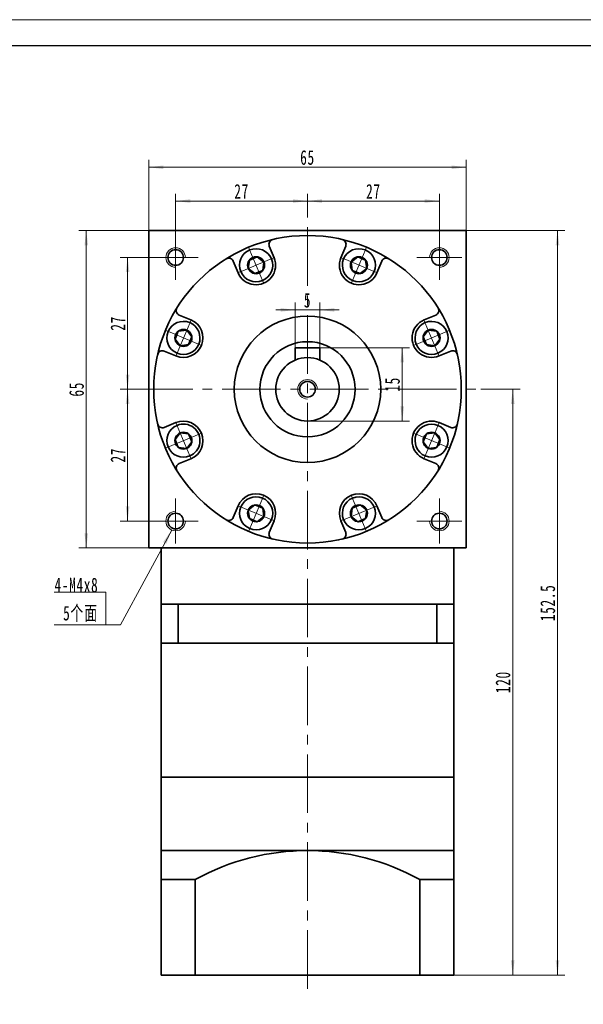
# Model space of a CAD drawing. Header units: millimetres. Extents: x -10 to 447, y 0 to 322.
# Tile 3 of 3: x 216 to 332, y 118 to 320. Entities that reach past the tile are written whole.
import ezdxf

# ---------------------------------------------------------------- set-up
doc = ezdxf.new("R2010")
doc.units = ezdxf.units.MM
doc.set_wipeout_variables(frame=1)
doc.linetypes.add('点画线', pattern=[18, 12, -2, 2, -2])
doc.layers.get('0').update_dxf_attribs({"lineweight": 35})
for name, color, linetype, lineweight in [('EB0_1', 7, 'Continuous', 35), ('中心线层', 1, '点画线', 18), ('图框_外框线', 7, 'Continuous', 18), ('尺寸线层', 3, 'Continuous', 18), ('粗实线层', 7, 'Continuous', 35)]:
    doc.layers.add(name, color=color, linetype=linetype, lineweight=lineweight)
doc.styles.add('标准', font='txt', dxfattribs={"width": 0.667})
doc.dimstyles.new('a4-1-1', dxfattribs={"dimtxt": 3, "dimasz": 3, "dimexe": 1.5, "dimexo": 0, "dimgap": 0.5, "dimtad": 1, "dimdec": 3, "dimdsep": 46, "dimtxsty": '标准', "dimblk": '_CAXARROW', "dimcen": 0, "dimdle": 4, "dimazin": 2, "dimtfac": 0.707107, "dimtdec": 3, "dimtix": 1, "dimtmove": 2, "dimatfit": 3, "dimfxl": 1, "dimfrac": 2, "dimtolj": 1, "dimtzin": 0, "dimarcsym": 1})

# ---------------------------------------------------------------- blocks, each defined once
blk = doc.blocks.new('*X19')
at = {"layer": '尺寸线层', "linetype": 'Continuous', "transparency": 16777216}
for points in [[(248.36, 282.49), (251.36, 282.86), (251.36, 282.11)], [(275.36, 282.49), (272.36, 282.86), (272.36, 282.11)]]:
    blk.add_hatch(color=0, dxfattribs=at).paths.add_polyline_path(points, flags=0)
at = {"layer": '尺寸线层', "color": 0, "linetype": 'Continuous', "transparency": 16777216}
for p, q in [((248.36, 275.52), (248.36, 283.99)), ((248.36, 282.49), (275.36, 282.49)), ((275.36, 279.19), (275.36, 283.99))]:
    blk.add_line(p, q, dxfattribs=at)
at = {"layer": '尺寸线层', "color": 0, "transparency": 16777216, "insert": (261.86, 284.47), "char_height": 3, "width": 6, "attachment_point": 5, "line_spacing_factor": 1.15057, "style": '标准'}
blk.add_mtext('\\T1.1;27', dxfattribs=at)
blk = doc.blocks.new('_CAXARROW')
blk.add_hatch(color=0).paths.add_polyline_path([(0, 0), (-1, 0.125), (-1, -0.125)], flags=0)
blk = doc.blocks.new('*X20')
at = {"layer": '尺寸线层', "linetype": 'Continuous', "transparency": 16777216}
for points in [[(275.36, 282.49), (278.36, 282.86), (278.36, 282.11)], [(302.36, 282.49), (299.36, 282.86), (299.36, 282.11)]]:
    blk.add_hatch(color=0, dxfattribs=at).paths.add_polyline_path(points, flags=0)
at = {"layer": '尺寸线层', "color": 0, "linetype": 'Continuous', "transparency": 16777216}
for p, q in [((275.36, 279.19), (275.36, 283.99)), ((275.36, 282.49), (302.36, 282.49)), ((302.36, 275.52), (302.36, 283.99))]:
    blk.add_line(p, q, dxfattribs=at)
at = {"layer": '尺寸线层', "color": 0, "transparency": 16777216, "insert": (288.86, 284.47), "char_height": 3, "width": 6, "attachment_point": 5, "line_spacing_factor": 1.15057, "style": '标准'}
blk.add_mtext('\\T1.1;27', dxfattribs=at)
blk = doc.blocks.new('*X21')
at = {"layer": '尺寸线层', "linetype": 'Continuous', "transparency": 16777216}
for points in [[(238.52, 270.92), (238.89, 267.92), (238.14, 267.92)], [(238.52, 243.92), (238.89, 246.92), (238.14, 246.92)]]:
    blk.add_hatch(color=0, dxfattribs=at).paths.add_polyline_path(points, flags=0)
at = {"layer": '尺寸线层', "color": 0, "linetype": 'Continuous', "transparency": 16777216}
for p, q in [((243.76, 270.92), (237.02, 270.92)), ((238.52, 270.92), (238.52, 243.92)), ((239.86, 243.92), (237.02, 243.92))]:
    blk.add_line(p, q, dxfattribs=at)
at = {"layer": '尺寸线层', "color": 0, "transparency": 16777216, "insert": (236.53, 257.42), "char_height": 3, "width": 6, "attachment_point": 5, "rotation": 90, "line_spacing_factor": 1.15057, "style": '标准'}
blk.add_mtext('\\T1.1;27', dxfattribs=at)
blk = doc.blocks.new('*X22')
at = {"layer": '尺寸线层', "linetype": 'Continuous', "transparency": 16777216}
for points in [[(238.52, 243.92), (238.89, 240.92), (238.14, 240.92)], [(238.52, 216.92), (238.89, 219.92), (238.14, 219.92)]]:
    blk.add_hatch(color=0, dxfattribs=at).paths.add_polyline_path(points, flags=0)
at = {"layer": '尺寸线层', "color": 0, "linetype": 'Continuous', "transparency": 16777216}
for p, q in [((239.86, 243.92), (237.02, 243.92)), ((238.52, 243.92), (238.52, 216.92)), ((243.76, 216.92), (237.02, 216.92))]:
    blk.add_line(p, q, dxfattribs=at)
at = {"layer": '尺寸线层', "color": 0, "transparency": 16777216, "insert": (236.53, 230.42), "char_height": 3, "width": 6, "attachment_point": 5, "rotation": 90, "line_spacing_factor": 1.15057, "style": '标准'}
blk.add_mtext('\\T1.1;27', dxfattribs=at)
blk = doc.blocks.new('*X23')
at = {"layer": '尺寸线层', "linetype": 'Continuous', "transparency": 16777216}
for points in [[(230.05, 276.42), (229.68, 273.42), (230.43, 273.42)], [(230.05, 211.42), (229.68, 214.42), (230.43, 214.42)]]:
    blk.add_hatch(color=0, dxfattribs=at).paths.add_polyline_path(points, flags=0)
at = {"layer": '尺寸线层', "color": 0, "linetype": 'Continuous', "transparency": 16777216}
for p, q in [((242.86, 276.42), (228.55, 276.42)), ((230.05, 211.42), (230.05, 276.42)), ((242.86, 211.42), (228.55, 211.42))]:
    blk.add_line(p, q, dxfattribs=at)
at = {"layer": '尺寸线层', "color": 0, "transparency": 16777216, "insert": (228.07, 243.92), "char_height": 3, "width": 6, "attachment_point": 5, "rotation": 90, "line_spacing_factor": 1.15057, "style": '标准'}
blk.add_mtext('\\T1.1;65', dxfattribs=at)
blk = doc.blocks.new('*X24')
at = {"layer": '尺寸线层', "linetype": 'Continuous', "transparency": 16777216}
for points in [[(242.86, 289.4), (245.86, 289.78), (245.86, 289.03)], [(307.86, 289.4), (304.86, 289.78), (304.86, 289.03)]]:
    blk.add_hatch(color=0, dxfattribs=at).paths.add_polyline_path(points, flags=0)
at = {"layer": '尺寸线层', "color": 0, "linetype": 'Continuous', "transparency": 16777216}
for p, q in [((242.86, 276.42), (242.86, 290.9)), ((307.86, 276.42), (307.86, 290.9)), ((242.86, 289.4), (307.86, 289.4))]:
    blk.add_line(p, q, dxfattribs=at)
at = {"layer": '尺寸线层', "color": 0, "transparency": 16777216, "insert": (275.36, 291.39), "char_height": 3, "width": 6, "attachment_point": 5, "line_spacing_factor": 1.15057, "style": '标准'}
blk.add_mtext('\\T1.1;65', dxfattribs=at)
blk = doc.blocks.new('*X25')
at = {"layer": '尺寸线层', "linetype": 'Continuous', "transparency": 16777216}
for points in [[(317.39, 243.92), (317.77, 240.92), (317.02, 240.92)], [(317.39, 123.92), (317.77, 126.92), (317.02, 126.92)]]:
    blk.add_hatch(color=0, dxfattribs=at).paths.add_polyline_path(points, flags=0)
at = {"layer": '尺寸线层', "color": 0, "linetype": 'Continuous', "transparency": 16777216}
for p, q in [((310.86, 243.92), (318.89, 243.92)), ((317.39, 243.92), (317.39, 123.92)), ((305.36, 123.92), (318.89, 123.92))]:
    blk.add_line(p, q, dxfattribs=at)
at = {"layer": '尺寸线层', "color": 0, "transparency": 16777216, "insert": (315.4, 183.92), "char_height": 3, "width": 7.9737, "attachment_point": 5, "rotation": 90, "line_spacing_factor": 1.15057, "style": '标准'}
blk.add_mtext('\\T1.1;120', dxfattribs=at)
blk = doc.blocks.new('*X26')
at = {"layer": '尺寸线层', "linetype": 'Continuous', "transparency": 16777216}
for points in [[(326.56, 276.42), (326.93, 273.42), (326.18, 273.42)], [(326.56, 123.92), (326.93, 126.92), (326.18, 126.92)]]:
    blk.add_hatch(color=0, dxfattribs=at).paths.add_polyline_path(points, flags=0)
at = {"layer": '尺寸线层', "color": 0, "linetype": 'Continuous', "transparency": 16777216}
for p, q in [((307.86, 276.42), (328.06, 276.42)), ((326.56, 276.42), (326.56, 123.92)), ((305.36, 123.92), (328.06, 123.92))]:
    blk.add_line(p, q, dxfattribs=at)
at = {"layer": '尺寸线层', "color": 0, "transparency": 16777216, "insert": (324.57, 200.17), "char_height": 3, "width": 13.8707, "attachment_point": 5, "rotation": 90, "line_spacing_factor": 1.15057, "style": '标准'}
blk.add_mtext('\\T1.1;152.5', dxfattribs=at)
blk = doc.blocks.new('*X27')
at = {"layer": '尺寸线层', "linetype": 'Continuous'}
blk.add_hatch(color=0, dxfattribs=at).paths.add_polyline_path([(13.51, 19.45), (12.42, 16.63), (11.76, 16.99)], flags=0)
at = {"layer": '尺寸线层', "color": 0, "linetype": 'Continuous'}
blk.add_line((13.51, 19.45), (3, 0), dxfattribs=at)
at = {"layer": '尺寸线层', "color": 0}
for p, q in [((0, 6.73), (-10.53, 6.73)), ((0, 0), (0, 6.73)), ((0, 0), (-10.53, 0)), ((3, 0), (0, 0))]:
    blk.add_line(p, q, dxfattribs=at)
at = {"layer": '尺寸线层', "color": 0, "insert": (-1.5, 0.6), "char_height": 3, "width": 17.068, "attachment_point": 9, "line_spacing_factor": 1.15057, "style": '标准'}
blk.add_mtext('\\T1.1;4-M4x8\\P5个面', dxfattribs=at)
blk = doc.blocks.new('*X28')
at = {"layer": '尺寸线层', "linetype": 'Continuous', "transparency": 16777216}
for points in [[(294.76, 252.42), (295.14, 249.42), (294.39, 249.42)], [(294.76, 237.42), (295.14, 240.42), (294.39, 240.42)]]:
    blk.add_hatch(color=0, dxfattribs=at).paths.add_polyline_path(points, flags=0)
at = {"layer": '尺寸线层', "color": 0, "linetype": 'Continuous', "transparency": 16777216}
for p, q in [((277.86, 252.42), (296.26, 252.42)), ((294.76, 252.42), (294.76, 237.42)), ((275.36, 237.42), (296.26, 237.42))]:
    blk.add_line(p, q, dxfattribs=at)
at = {"layer": '尺寸线层', "color": 0, "transparency": 16777216, "insert": (292.77, 244.92), "char_height": 3, "width": 6, "attachment_point": 5, "rotation": 90, "line_spacing_factor": 1.15057, "style": '标准'}
blk.add_mtext('\\T1.1;15', dxfattribs=at)
blk = doc.blocks.new('*X29')
at = {"layer": '尺寸线层', "linetype": 'Continuous', "transparency": 16777216}
for points in [[(272.86, 260.18), (269.86, 259.81), (269.86, 260.56)], [(277.86, 260.18), (280.86, 259.81), (280.86, 260.56)]]:
    blk.add_hatch(color=0, dxfattribs=at).paths.add_polyline_path(points, flags=0)
at = {"layer": '尺寸线层', "color": 0, "linetype": 'Continuous', "transparency": 16777216}
for p, q in [((272.86, 252.42), (272.86, 261.68)), ((277.86, 252.42), (277.86, 261.68)), ((281.86, 260.18), (268.86, 260.18))]:
    blk.add_line(p, q, dxfattribs=at)
at = {"layer": '尺寸线层', "color": 0, "transparency": 16777216, "insert": (275.36, 262.15), "char_height": 3, "width": 6, "attachment_point": 5, "line_spacing_factor": 1.15057, "style": '标准'}
blk.add_mtext('\\T1.1;5', dxfattribs=at)
blk = doc.blocks.new('*X30')
at = {"layer": '中心线层', "linetype": '点画线', "lineweight": 18}
for p, q in [((0, -3.89), (0, 3.89)), ((-3.89, 0), (3.89, 0))]:
    blk.add_line(p, q, dxfattribs=at)
at = {"layer": '粗实线层'}
for p, q in [((-1.73, 0), (-0.87, 1.5)), ((-1.73, 0), (-0.87, -1.5)), ((-0.87, 1.5), (0.87, 1.5)), ((1.73, 0), (0.87, 1.5)), ((1.73, 0), (0.87, 1.5)), ((1.73, 0), (0.87, -1.5)), ((-0.87, -1.5), (0.87, -1.5))]:
    blk.add_line(p, q, dxfattribs=at)
blk.add_circle((0, 0), 1.73, dxfattribs=at)
for start, end in [(0, 180), (180, 360)]:
    blk.add_arc((0, 0), 3.39, start, end, dxfattribs=at)

msp = doc.modelspace()

# ---------------------------------------------------------------- linework, layer by layer
at = {"layer": 'EB0_1'}
for p, q in [((245.359, 199.9217), (245.359, 164.4217)), ((305.359, 199.9217), (245.359, 199.9217)), ((305.359, 199.9217), (305.359, 164.4217)), ((305.359, 191.9217), (245.359, 191.9217)), ((245.359, 164.4217), (305.359, 164.4217))]:
    msp.add_line(p, q, dxfattribs=at)
at = {"layer": 'EB0_1', "linetype": 'Continuous', "lineweight": 35}
for p, q in [((245.359, 164.4217), (245.359, 141.4217)), ((245.359, 164.4217), (305.359, 164.4217)), ((305.359, 123.9217), (305.359, 164.4217)), ((245.359, 141.4217), (245.359, 123.9217)), ((305.359, 123.9217), (245.359, 123.9217))]:
    msp.add_line(p, q, dxfattribs=at)
at = {"layer": '中心线层'}
for p, q in [((275.359, 121.1147), (275.359, 279.194)), ((248.359, 266.3217), (248.359, 275.5217)), ((302.359, 275.5217), (302.359, 266.3217)), ((243.759, 270.9217), (252.959, 270.9217)), ((297.759, 270.9217), (306.959, 270.9217)), ((239.859, 243.9217), (310.859, 243.9217)), ((248.359, 212.3217), (248.359, 221.5217)), ((302.359, 221.5217), (302.359, 212.3217)), ((252.959, 216.9217), (243.759, 216.9217)), ((306.959, 216.9217), (297.759, 216.9217))]:
    msp.add_line(p, q, dxfattribs=at)
at = {"layer": '粗实线层'}
for p, q in [((242.859, 276.4217), (307.859, 276.4217)), ((242.859, 211.4217), (242.859, 276.4217)), ((307.859, 211.4217), (307.859, 276.4217)), ((268.5307, 270.8592), (267.5406, 273.2496)), ((282.1873, 270.8592), (283.1774, 273.2496)), ((261.1397, 267.7977), (260.1495, 270.1881)), ((289.5783, 267.7977), (290.5684, 270.1881)), ((251.483, 258.1411), (249.0926, 259.1312)), ((299.2349, 258.1411), (301.6254, 259.1312)), ((277.859, 252.4217), (272.859, 252.4217)), ((272.859, 252.4217), (272.859, 249.9217)), ((277.859, 252.4217), (277.859, 249.9217)), ((248.4216, 250.75), (246.0311, 251.7402)), ((302.2964, 250.75), (304.6868, 251.7402)), ((248.4216, 237.0935), (246.0311, 236.1033)), ((302.2964, 237.0935), (304.6868, 236.1033)), ((251.483, 229.7024), (249.0926, 228.7123)), ((299.2349, 229.7024), (301.6254, 228.7123)), ((261.1397, 220.0458), (260.1495, 217.6554)), ((289.5783, 220.0458), (290.5684, 217.6554)), ((268.5307, 216.9843), (267.5406, 214.5939)), ((282.1873, 216.9843), (283.1774, 214.5939)), ((242.859, 211.4217), (307.859, 211.4217)), ((245.359, 199.9217), (245.359, 211.4217)), ((305.359, 199.9217), (305.359, 211.4217)), ((248.9015, 199.9217), (248.9015, 191.9217)), ((301.8165, 199.9217), (301.8165, 191.9217)), ((245.359, 149.4217), (305.359, 149.4217)), ((250.359, 143.475), (245.359, 143.475)), ((252.359, 143.475), (245.359, 143.475)), ((252.359, 143.475), (252.359, 123.9217)), ((252.359, 143.475), (252.359, 123.9217)), ((298.359, 143.475), (298.359, 123.9217)), ((298.359, 143.475), (298.359, 123.9217)), ((298.359, 143.475), (305.359, 143.475))]:
    msp.add_line(p, q, dxfattribs=at)
for centre, radius in [((275.359, 243.9217), 31.5), ((248.359, 270.9217), 1.6), ((302.359, 270.9217), 1.6), ((275.359, 243.9217), 15), ((275.359, 243.9217), 9.75), ((275.359, 243.9217), 6.5), ((275.359, 243.9217), 1.6), ((248.359, 216.9217), 1.6), ((302.359, 216.9217), 1.6)]:
    msp.add_circle(centre, radius, dxfattribs=at)
for centre, radius, start, end in [((268.4644, 273.6323), 1, 103.064537, 202.500054), ((282.2535, 273.6323), 1, 337.499946, 76.935463), ((259.2257, 269.8054), 1, 22.499946, 121.935463), ((264.8352, 269.3284), 4, 202.5, 22.5), ((285.8828, 269.3284), 4, 157.5, 337.5), ((291.4923, 269.8054), 1, 58.064537, 157.500054), ((249.4753, 260.0551), 1, 148.064537, 247.500054), ((301.2427, 260.0551), 1, 292.499946, 31.935463), ((249.9523, 254.4455), 4, 247.5, 67.5), ((300.7657, 254.4455), 4, 112.5, 292.5), ((245.6485, 250.8163), 1, 67.499946, 166.935463), ((305.0695, 250.8163), 1, 13.064537, 112.500054), ((245.6485, 237.0272), 1, 193.064537, 292.500054), ((249.9523, 233.3979), 4, 292.5, 112.5), ((300.7657, 233.3979), 4, 67.5, 247.5), ((305.0695, 237.0272), 1, 247.499946, 346.935463), ((249.4753, 227.7884), 1, 112.499946, 211.935463), ((301.2427, 227.7884), 1, 328.064537, 67.500054), ((264.8352, 218.5151), 4, 337.5, 157.5), ((285.8828, 218.5151), 4, 22.5, 202.5), ((259.2257, 218.038), 1, 238.064537, 337.500054), ((291.4923, 218.038), 1, 202.499946, 301.935463), ((268.4644, 214.2112), 1, 157.499946, 256.935463), ((282.2535, 214.2112), 1, 283.064537, 22.500054), ((275.359, 101.97), 47.4517, 61.006989, 118.993011)]:
    msp.add_arc(centre, radius, start, end, dxfattribs=at)
at = {"layer": '粗实线层', "lineweight": 18}
for centre, start, end in [((248.359, 270.9217), 0, 270), ((302.359, 270.9217), 270, 180), ((275.359, 243.9217), 0, 270), ((248.359, 216.9217), 90, 360), ((302.359, 216.9217), 180, 90)]:
    msp.add_arc(centre, 2, start, end, dxfattribs=at)

# ---------------------------------------------------------------- block references
at = {"layer": '尺寸线层'}
msp.add_blockref('*X27', (234.0367, 195.6404), dxfattribs=at)

# ---------------------------------------------------------------- dimensions: what is measured, and where the dimension line sits
for base, p1, p2, picture, middle in [((307.859, 289.4038), (242.859, 276.4217), (307.859, 276.4217), '*X24', (275.359, 291.3871)), ((275.359, 282.486), (248.359, 275.5217), (275.359, 279.194), '*X19', (261.859, 284.4692)), ((302.359, 282.486), (275.359, 279.194), (302.359, 275.5217), '*X20', (288.859, 284.4692)), ((272.859, 260.1824), (277.859, 252.4217), (272.859, 252.4217), '*X29', (275.359, 262.1488))]:
    dim = msp.add_linear_dim(base=base, p1=p1, p2=p2, dimstyle='a4-1-1', override={"dimsah": 1, "dimtfill": 1, "dimtzin": 0}, dxfattribs=at)
    dim.commit()
    dim.dimension.update_dxf_attribs({"geometry": picture, "text_midpoint": middle})
for base, p1, p2, angle, picture, middle in [((230.0515, 276.4217), (242.859, 211.4217), (242.859, 276.4217), 90, '*X23', (228.0683, 243.9217)), ((326.5568, 123.9217), (307.859, 276.4217), (305.359, 123.9217), 270, '*X26', (324.5652, 200.1717)), ((238.5159, 243.9217), (243.759, 270.9217), (239.859, 243.9217), 270, '*X21', (236.5326, 257.4217)), ((294.7636, 237.4217), (277.859, 252.4217), (275.359, 237.4217), 270, '*X28', (292.772, 244.9217)), ((238.5159, 216.9217), (239.859, 243.9217), (243.759, 216.9217), 270, '*X22', (236.5326, 230.4217)), ((317.3919, 123.9217), (310.859, 243.9217), (305.359, 123.9217), 270, '*X25', (315.4002, 183.9217))]:
    dim = msp.add_linear_dim(base=base, p1=p1, p2=p2, angle=angle, dimstyle='a4-1-1', override={"dimsah": 1, "dimtfill": 1, "dimtzin": 0}, dxfattribs=at)
    dim.commit()
    dim.dimension.update_dxf_attribs({"geometry": picture, "text_midpoint": middle})

# ---------------------------------------------------------------- next in the draw order: wipeouts: each hides what was drawn before it
for points in [[(267.9671, 270.6257), (267.959, 270.6451), (267.9508, 270.6645), (267.9424, 270.6838), (267.934, 270.7031), (267.9254, 270.7223), (267.9166, 270.7415), (267.9078, 270.7606), (267.8989, 270.7796), (267.8898, 270.7986), (267.8806, 270.8176), (267.8713, 270.8365), (267.8619, 270.8553), (267.8523, 270.8741), (267.8427, 270.8928), (267.8329, 270.9114), (267.823, 270.93), (267.813, 270.9485), (267.8029, 270.967), (267.7927, 270.9854), (267.7823, 271.0037), (267.7719, 271.022), (267.7613, 271.0402), (267.7506, 271.0583), (267.7398, 271.0764), (267.7289, 271.0944), (267.7179, 271.1123), (267.7067, 271.1302), (267.6955, 271.148), (267.6841, 271.1657), (267.6727, 271.1834), (267.6727, 271.1834), (267.5841, 271.3123), (267.4896, 271.437), (267.3895, 271.5572), (267.284, 271.6727), (267.1732, 271.7832), (267.0575, 271.8884), (266.937, 271.9882), (266.8121, 272.0823), (266.6829, 272.1706), (266.5498, 272.2528), (266.4131, 272.3288), (266.273, 272.3984), (266.1298, 272.4615), (265.9839, 272.5179), (265.8356, 272.5675), (265.6851, 272.6102), (265.5328, 272.6459), (265.379, 272.6745), (265.224, 272.6961), (265.0682, 272.7104), (264.912, 272.7176), (264.7555, 272.7175), (264.5993, 272.7102), (264.4435, 272.6957), (264.2886, 272.6741), (264.1348, 272.6453), (263.9825, 272.6094), (263.8321, 272.5666), (263.6838, 272.5169), (263.5379, 272.4604), (263.5379, 272.4604), (263.3948, 272.3972), (263.2547, 272.3275), (263.1181, 272.2514), (262.9851, 272.169), (262.856, 272.0807), (262.7311, 271.9864), (262.6107, 271.8865), (262.4951, 271.7812), (262.3844, 271.6706), (262.279, 271.5551), (262.179, 271.4348), (262.0846, 271.31), (261.9961, 271.181), (261.9137, 271.048), (261.8375, 270.9114), (261.7676, 270.7714), (261.7043, 270.6284), (261.6477, 270.4826), (261.5979, 270.3343), (261.5549, 270.1839), (261.5189, 270.0316), (261.49, 269.8779), (261.4682, 269.723), (261.4536, 269.5672), (261.4462, 269.411), (261.446, 269.2545), (261.453, 269.0982), (261.4672, 268.9425), (261.4886, 268.7875), (261.5171, 268.6337), (261.5171, 268.6337), (261.5215, 268.6131), (261.526, 268.5925), (261.5307, 268.572), (261.5354, 268.5515), (261.5403, 268.531), (261.5453, 268.5106), (261.5505, 268.4901), (261.5557, 268.4698), (261.5611, 268.4494), (261.5667, 268.4291), (261.5723, 268.4088), (261.5781, 268.3886), (261.584, 268.3684), (261.59, 268.3482), (261.5962, 268.3281), (261.6024, 268.308), (261.6088, 268.2879), (261.6153, 268.2679), (261.622, 268.2479), (261.6288, 268.228), (261.6357, 268.2081), (261.6427, 268.1883), (261.6498, 268.1685), (261.6571, 268.1487), (261.6645, 268.129), (261.672, 268.1093), (261.6796, 268.0897), (261.6874, 268.0701), (261.6952, 268.0506), (261.7032, 268.0311), (261.7032, 268.0311), (261.7754, 267.869), (261.856, 267.7109), (261.9447, 267.5572), (262.0414, 267.4083), (262.1457, 267.2647), (262.2574, 267.1268), (262.3762, 266.9949), (262.5017, 266.8694), (262.6336, 266.7506), (262.7715, 266.639), (262.9151, 266.5346), (263.0639, 266.438), (263.2176, 266.3492), (263.3758, 266.2687), (263.5379, 266.1965), (263.7036, 266.1329), (263.8724, 266.078), (264.0438, 266.0321), (264.2174, 265.9952), (264.3927, 265.9674), (264.5692, 265.9489), (264.7465, 265.9396), (264.9239, 265.9396), (265.1012, 265.9489), (265.2777, 265.9674), (265.453, 265.9952), (265.6266, 266.0321), (265.798, 266.078), (265.9668, 266.1329), (266.1325, 266.1965), (266.1325, 266.1965), (266.2946, 266.2687), (266.4528, 266.3492), (266.6065, 266.438), (266.7553, 266.5346), (266.8989, 266.639), (267.0368, 266.7506), (267.1687, 266.8694), (267.2942, 266.9949), (267.413, 267.1268), (267.5247, 267.2647), (267.629, 267.4083), (267.7256, 267.5572), (267.8144, 267.7109), (267.895, 267.869), (267.9671, 268.0311), (268.0307, 268.1968), (268.0856, 268.3656), (268.1315, 268.537), (268.1684, 268.7106), (268.1962, 268.8859), (268.2147, 269.0624), (268.224, 269.2397), (268.224, 269.4172), (268.2147, 269.5944), (268.1962, 269.7709), (268.1684, 269.9462), (268.1315, 270.1198), (268.0856, 270.2912), (268.0307, 270.46)], [(289.0147, 268.0311), (289.0227, 268.0506), (289.0306, 268.0701), (289.0384, 268.0897), (289.046, 268.1093), (289.0535, 268.129), (289.0609, 268.1487), (289.0681, 268.1685), (289.0753, 268.1883), (289.0823, 268.2081), (289.0892, 268.228), (289.096, 268.2479), (289.1026, 268.2679), (289.1091, 268.2879), (289.1155, 268.308), (289.1218, 268.3281), (289.128, 268.3482), (289.134, 268.3684), (289.1399, 268.3886), (289.1457, 268.4088), (289.1513, 268.4291), (289.1568, 268.4494), (289.1622, 268.4698), (289.1675, 268.4901), (289.1726, 268.5106), (289.1777, 268.531), (289.1825, 268.5515), (289.1873, 268.572), (289.1919, 268.5925), (289.1964, 268.6131), (289.2008, 268.6337), (289.2008, 268.6337), (289.2293, 268.7875), (289.2507, 268.9425), (289.265, 269.0982), (289.272, 269.2545), (289.2718, 269.411), (289.2644, 269.5672), (289.2497, 269.723), (289.228, 269.8779), (289.199, 270.0316), (289.1631, 270.1839), (289.1201, 270.3343), (289.0703, 270.4826), (289.0136, 270.6284), (288.9503, 270.7714), (288.8805, 270.9114), (288.8043, 271.048), (288.7218, 271.181), (288.6333, 271.31), (288.539, 271.4348), (288.439, 271.5551), (288.3336, 271.6706), (288.2229, 271.7812), (288.1072, 271.8865), (287.9869, 271.9864), (287.862, 272.0807), (287.7329, 272.169), (287.5999, 272.2514), (287.4632, 272.3275), (287.3232, 272.3972), (287.1801, 272.4604), (287.1801, 272.4604), (287.0342, 272.5169), (286.8859, 272.5666), (286.7354, 272.6094), (286.5832, 272.6453), (286.4294, 272.6741), (286.2745, 272.6957), (286.1187, 272.7102), (285.9624, 272.7175), (285.806, 272.7176), (285.6497, 272.7104), (285.494, 272.6961), (285.339, 272.6745), (285.1852, 272.6459), (285.0329, 272.6102), (284.8824, 272.5675), (284.7341, 272.5179), (284.5881, 272.4615), (284.445, 272.3984), (284.3049, 272.3288), (284.1681, 272.2528), (284.0351, 272.1706), (283.9059, 272.0823), (283.781, 271.9882), (283.6605, 271.8884), (283.5448, 271.7832), (283.434, 271.6727), (283.3285, 271.5572), (283.2284, 271.437), (283.1339, 271.3123), (283.0453, 271.1834), (283.0453, 271.1834), (283.0338, 271.1657), (283.0225, 271.148), (283.0112, 271.1302), (283.0001, 271.1123), (282.9891, 271.0944), (282.9782, 271.0764), (282.9674, 271.0583), (282.9567, 271.0402), (282.9461, 271.022), (282.9357, 271.0037), (282.9253, 270.9854), (282.9151, 270.967), (282.905, 270.9485), (282.895, 270.93), (282.8851, 270.9114), (282.8753, 270.8928), (282.8656, 270.8741), (282.8561, 270.8553), (282.8467, 270.8365), (282.8374, 270.8176), (282.8282, 270.7986), (282.8191, 270.7796), (282.8102, 270.7606), (282.8013, 270.7415), (282.7926, 270.7223), (282.784, 270.7031), (282.7755, 270.6838), (282.7672, 270.6645), (282.7589, 270.6451), (282.7508, 270.6257), (282.7508, 270.6257), (282.6872, 270.46), (282.6324, 270.2912), (282.5864, 270.1198), (282.5495, 269.9462), (282.5218, 269.7709), (282.5032, 269.5944), (282.4939, 269.4172), (282.4939, 269.2397), (282.5032, 269.0624), (282.5218, 268.8859), (282.5495, 268.7106), (282.5864, 268.537), (282.6324, 268.3656), (282.6872, 268.1968), (282.7508, 268.0311), (282.823, 267.869), (282.9036, 267.7109), (282.9923, 267.5572), (283.089, 267.4083), (283.1933, 267.2647), (283.305, 267.1268), (283.4238, 266.9949), (283.5493, 266.8694), (283.6812, 266.7506), (283.8191, 266.639), (283.9627, 266.5346), (284.1115, 266.438), (284.2652, 266.3492), (284.4233, 266.2687), (284.5855, 266.1965), (284.5855, 266.1965), (284.7512, 266.1329), (284.92, 266.078), (285.0914, 266.0321), (285.265, 265.9952), (285.4403, 265.9674), (285.6168, 265.9489), (285.794, 265.9396), (285.9715, 265.9396), (286.1488, 265.9489), (286.3253, 265.9674), (286.5006, 265.9952), (286.6742, 266.0321), (286.8456, 266.078), (287.0144, 266.1329), (287.1801, 266.1965), (287.3422, 266.2687), (287.5004, 266.3492), (287.6541, 266.438), (287.8029, 266.5346), (287.9465, 266.639), (288.0844, 266.7506), (288.2163, 266.8694), (288.3418, 266.9949), (288.4606, 267.1268), (288.5722, 267.2647), (288.6766, 267.4083), (288.7732, 267.5572), (288.862, 267.7109), (288.9425, 267.869)], [(251.2496, 257.5775), (251.2301, 257.5855), (251.2106, 257.5934), (251.191, 257.6011), (251.1714, 257.6087), (251.1517, 257.6162), (251.132, 257.6236), (251.1123, 257.6309), (251.0925, 257.638), (251.0726, 257.6451), (251.0527, 257.652), (251.0328, 257.6587), (251.0128, 257.6654), (250.9928, 257.6719), (250.9728, 257.6783), (250.9527, 257.6846), (250.9325, 257.6907), (250.9124, 257.6967), (250.8921, 257.7026), (250.8719, 257.7084), (250.8516, 257.7141), (250.8313, 257.7196), (250.811, 257.725), (250.7906, 257.7303), (250.7702, 257.7354), (250.7497, 257.7404), (250.7292, 257.7453), (250.7087, 257.7501), (250.6882, 257.7547), (250.6676, 257.7592), (250.647, 257.7636), (250.647, 257.7636), (250.4932, 257.7921), (250.3383, 257.8135), (250.1825, 257.8277), (250.0262, 257.8347), (249.8698, 257.8345), (249.7135, 257.8271), (249.5578, 257.8125), (249.4029, 257.7907), (249.2491, 257.7618), (249.0969, 257.7258), (248.9464, 257.6829), (248.7982, 257.633), (248.6523, 257.5764), (248.5093, 257.5131), (248.3693, 257.4432), (248.2327, 257.367), (248.0998, 257.2846), (247.9708, 257.1961), (247.846, 257.1017), (247.7257, 257.0017), (247.6101, 256.8963), (247.4995, 256.7856), (247.3942, 256.67), (247.2943, 256.5496), (247.2001, 256.4247), (247.1117, 256.2957), (247.0294, 256.1626), (246.9533, 256.026), (246.8835, 255.8859), (246.8203, 255.7428), (246.8203, 255.7428), (246.7638, 255.597), (246.7141, 255.4486), (246.6713, 255.2982), (246.6354, 255.1459), (246.6067, 254.9921), (246.585, 254.8372), (246.5705, 254.6815), (246.5632, 254.5252), (246.5632, 254.3688), (246.5703, 254.2125), (246.5847, 254.0567), (246.6062, 253.9018), (246.6348, 253.748), (246.6706, 253.5957), (246.7133, 253.4452), (246.7629, 253.2968), (246.8192, 253.1509), (246.8823, 253.0077), (246.9519, 252.8676), (247.0279, 252.7309), (247.1101, 252.5978), (247.1984, 252.4687), (247.2925, 252.3437), (247.3923, 252.2232), (247.4976, 252.1075), (247.608, 251.9968), (247.7235, 251.8912), (247.8437, 251.7911), (247.9684, 251.6967), (248.0973, 251.6081), (248.0973, 251.6081), (248.115, 251.5966), (248.1327, 251.5852), (248.1505, 251.574), (248.1684, 251.5629), (248.1863, 251.5518), (248.2043, 251.5409), (248.2224, 251.5301), (248.2405, 251.5194), (248.2587, 251.5089), (248.277, 251.4984), (248.2953, 251.4881), (248.3137, 251.4778), (248.3322, 251.4677), (248.3507, 251.4577), (248.3693, 251.4478), (248.388, 251.4381), (248.4067, 251.4284), (248.4254, 251.4189), (248.4443, 251.4094), (248.4631, 251.4001), (248.4821, 251.3909), (248.5011, 251.3819), (248.5201, 251.3729), (248.5392, 251.3641), (248.5584, 251.3554), (248.5776, 251.3468), (248.5969, 251.3383), (248.6162, 251.3299), (248.6356, 251.3217), (248.655, 251.3136), (248.655, 251.3136), (248.8207, 251.25), (248.9895, 251.1951), (249.1609, 251.1492), (249.3345, 251.1123), (249.5098, 251.0845), (249.6863, 251.066), (249.8636, 251.0567), (250.041, 251.0567), (250.2183, 251.066), (250.3948, 251.0845), (250.5701, 251.1123), (250.7437, 251.1492), (250.9151, 251.1951), (251.0839, 251.25), (251.2496, 251.3136), (251.4117, 251.3858), (251.5699, 251.4663), (251.7236, 251.5551), (251.8724, 251.6517), (252.016, 251.7561), (252.1539, 251.8678), (252.2858, 251.9865), (252.4113, 252.112), (252.5301, 252.2439), (252.6418, 252.3818), (252.7461, 252.5254), (252.8428, 252.6743), (252.9315, 252.828), (253.0121, 252.9861), (253.0843, 253.1482), (253.0843, 253.1482), (253.1479, 253.3139), (253.2027, 253.4827), (253.2486, 253.6542), (253.2855, 253.8278), (253.3133, 254.003), (253.3319, 254.1796), (253.3411, 254.3568), (253.3411, 254.5343), (253.3319, 254.7115), (253.3133, 254.888), (253.2855, 255.0633), (253.2486, 255.2369), (253.2027, 255.4083), (253.1479, 255.5771), (253.0843, 255.7428), (253.0121, 255.905), (252.9315, 256.0631), (252.8428, 256.2168), (252.7461, 256.3656), (252.6418, 256.5092), (252.5301, 256.6472), (252.4113, 256.7791), (252.2858, 256.9046), (252.1539, 257.0233), (252.016, 257.135), (251.8724, 257.2393), (251.7236, 257.336), (251.5699, 257.4247), (251.4117, 257.5053)], [(302.063, 251.3136), (302.0824, 251.3217), (302.1018, 251.3299), (302.1211, 251.3383), (302.1404, 251.3468), (302.1596, 251.3554), (302.1787, 251.3641), (302.1978, 251.3729), (302.2169, 251.3819), (302.2359, 251.3909), (302.2548, 251.4001), (302.2737, 251.4094), (302.2925, 251.4189), (302.3113, 251.4284), (302.33, 251.4381), (302.3487, 251.4478), (302.3672, 251.4577), (302.3858, 251.4677), (302.4042, 251.4778), (302.4226, 251.4881), (302.441, 251.4984), (302.4592, 251.5089), (302.4774, 251.5194), (302.4956, 251.5301), (302.5136, 251.5409), (302.5316, 251.5518), (302.5496, 251.5629), (302.5674, 251.574), (302.5852, 251.5852), (302.603, 251.5966), (302.6206, 251.6081), (302.6206, 251.6081), (302.7496, 251.6967), (302.8743, 251.7911), (302.9945, 251.8912), (303.1099, 251.9968), (303.2204, 252.1075), (303.3257, 252.2232), (303.4255, 252.3437), (303.5196, 252.4687), (303.6079, 252.5978), (303.6901, 252.7309), (303.7661, 252.8676), (303.8357, 253.0077), (303.8987, 253.1509), (303.9551, 253.2968), (304.0047, 253.4452), (304.0474, 253.5957), (304.0831, 253.748), (304.1118, 253.9018), (304.1333, 254.0567), (304.1477, 254.2125), (304.1548, 254.3688), (304.1547, 254.5252), (304.1475, 254.6815), (304.133, 254.8372), (304.1113, 254.9921), (304.0825, 255.1459), (304.0467, 255.2982), (304.0039, 255.4486), (303.9541, 255.597), (303.8976, 255.7428), (303.8976, 255.7428), (303.8344, 255.8859), (303.7647, 256.026), (303.6886, 256.1626), (303.6063, 256.2957), (303.5179, 256.4247), (303.4237, 256.5496), (303.3238, 256.67), (303.2184, 256.7856), (303.1079, 256.8963), (302.9923, 257.0017), (302.872, 257.1017), (302.7472, 257.1961), (302.6182, 257.2846), (302.4853, 257.367), (302.3487, 257.4432), (302.2087, 257.5131), (302.0656, 257.5764), (301.9198, 257.633), (301.7715, 257.6829), (301.6211, 257.7258), (301.4689, 257.7618), (301.3151, 257.7907), (301.1602, 257.8125), (301.0045, 257.8271), (300.8482, 257.8345), (300.6918, 257.8347), (300.5355, 257.8277), (300.3797, 257.8135), (300.2247, 257.7921), (300.0709, 257.7636), (300.0709, 257.7636), (300.0503, 257.7592), (300.0298, 257.7547), (300.0092, 257.7501), (299.9887, 257.7453), (299.9683, 257.7404), (299.9478, 257.7354), (299.9274, 257.7303), (299.907, 257.725), (299.8867, 257.7196), (299.8664, 257.7141), (299.8461, 257.7084), (299.8258, 257.7026), (299.8056, 257.6967), (299.7855, 257.6907), (299.7653, 257.6846), (299.7452, 257.6783), (299.7252, 257.6719), (299.7052, 257.6654), (299.6852, 257.6587), (299.6652, 257.652), (299.6454, 257.6451), (299.6255, 257.638), (299.6057, 257.6309), (299.5859, 257.6236), (299.5662, 257.6162), (299.5466, 257.6087), (299.5269, 257.6011), (299.5074, 257.5934), (299.4879, 257.5855), (299.4684, 257.5775), (299.4684, 257.5775), (299.3062, 257.5053), (299.1481, 257.4247), (298.9944, 257.336), (298.8456, 257.2393), (298.702, 257.135), (298.564, 257.0233), (298.4322, 256.9046), (298.3067, 256.7791), (298.1879, 256.6472), (298.0762, 256.5092), (297.9719, 256.3656), (297.8752, 256.2168), (297.7865, 256.0631), (297.7059, 255.905), (297.6337, 255.7428), (297.5701, 255.5771), (297.5153, 255.4083), (297.4693, 255.2369), (297.4324, 255.0633), (297.4047, 254.888), (297.3861, 254.7115), (297.3768, 254.5343), (297.3768, 254.3568), (297.3861, 254.1796), (297.4047, 254.003), (297.4324, 253.8278), (297.4693, 253.6542), (297.5153, 253.4827), (297.5701, 253.3139), (297.6337, 253.1482), (297.6337, 253.1482), (297.7059, 252.9861), (297.7865, 252.828), (297.8752, 252.6743), (297.9719, 252.5254), (298.0762, 252.3818), (298.1879, 252.2439), (298.3067, 252.112), (298.4322, 251.9865), (298.564, 251.8678), (298.702, 251.7561), (298.8456, 251.6517), (298.9944, 251.5551), (299.1481, 251.4663), (299.3062, 251.3858), (299.4684, 251.3136), (299.6341, 251.25), (299.8029, 251.1951), (299.9743, 251.1492), (300.1479, 251.1123), (300.3232, 251.0845), (300.4997, 251.066), (300.6769, 251.0567), (300.8544, 251.0567), (301.0317, 251.066), (301.2082, 251.0845), (301.3835, 251.1123), (301.5571, 251.1492), (301.7285, 251.1951), (301.8973, 251.25)], [(248.655, 236.5299), (248.6356, 236.5218), (248.6162, 236.5135), (248.5969, 236.5052), (248.5776, 236.4967), (248.5584, 236.4881), (248.5392, 236.4794), (248.5201, 236.4706), (248.5011, 236.4616), (248.4821, 236.4525), (248.4631, 236.4433), (248.4443, 236.434), (248.4254, 236.4246), (248.4067, 236.4151), (248.388, 236.4054), (248.3693, 236.3957), (248.3507, 236.3858), (248.3322, 236.3758), (248.3137, 236.3656), (248.2953, 236.3554), (248.277, 236.3451), (248.2587, 236.3346), (248.2405, 236.324), (248.2224, 236.3133), (248.2043, 236.3025), (248.1863, 236.2916), (248.1684, 236.2806), (248.1505, 236.2695), (248.1327, 236.2582), (248.115, 236.2469), (248.0973, 236.2354), (248.0973, 236.2354), (247.9684, 236.1468), (247.8437, 236.0524), (247.7235, 235.9523), (247.608, 235.8467), (247.4976, 235.736), (247.3923, 235.6202), (247.2925, 235.4998), (247.1984, 235.3748), (247.1101, 235.2457), (247.0279, 235.1126), (246.9519, 234.9758), (246.8823, 234.8357), (246.8192, 234.6926), (246.7629, 234.5467), (246.7133, 234.3983), (246.6706, 234.2478), (246.6348, 234.0955), (246.6062, 233.9417), (246.5847, 233.7868), (246.5703, 233.631), (246.5632, 233.4747), (246.5632, 233.3183), (246.5705, 233.162), (246.585, 233.0063), (246.6067, 232.8513), (246.6354, 232.6976), (246.6713, 232.5453), (246.7141, 232.3948), (246.7638, 232.2465), (246.8203, 232.1006), (246.8203, 232.1006), (246.8835, 231.9575), (246.9533, 231.8175), (247.0294, 231.6808), (247.1117, 231.5478), (247.2001, 231.4187), (247.2943, 231.2939), (247.3942, 231.1735), (247.4995, 231.0578), (247.6101, 230.9472), (247.7257, 230.8417), (247.846, 230.7417), (247.9708, 230.6474), (248.0998, 230.5589), (248.2327, 230.4765), (248.3693, 230.4002), (248.5093, 230.3304), (248.6523, 230.2671), (248.7982, 230.2105), (248.9464, 230.1606), (249.0969, 230.1176), (249.2491, 230.0817), (249.4029, 230.0528), (249.5578, 230.031), (249.7135, 230.0164), (249.8698, 230.0089), (250.0262, 230.0087), (250.1825, 230.0158), (250.3383, 230.03), (250.4932, 230.0514), (250.647, 230.0799), (250.647, 230.0799), (250.6676, 230.0843), (250.6882, 230.0888), (250.7087, 230.0934), (250.7292, 230.0982), (250.7497, 230.1031), (250.7702, 230.1081), (250.7906, 230.1132), (250.811, 230.1185), (250.8313, 230.1239), (250.8516, 230.1294), (250.8719, 230.1351), (250.8921, 230.1408), (250.9124, 230.1467), (250.9325, 230.1528), (250.9527, 230.1589), (250.9728, 230.1652), (250.9928, 230.1716), (251.0128, 230.1781), (251.0328, 230.1847), (251.0527, 230.1915), (251.0726, 230.1984), (251.0925, 230.2054), (251.1123, 230.2126), (251.132, 230.2198), (251.1517, 230.2272), (251.1714, 230.2347), (251.191, 230.2424), (251.2106, 230.2501), (251.2301, 230.258), (251.2496, 230.266), (251.2496, 230.266), (251.4117, 230.3382), (251.5699, 230.4188), (251.7236, 230.5075), (251.8724, 230.6042), (252.016, 230.7085), (252.1539, 230.8202), (252.2858, 230.9389), (252.4113, 231.0644), (252.5301, 231.1963), (252.6418, 231.3342), (252.7461, 231.4778), (252.8428, 231.6267), (252.9315, 231.7804), (253.0121, 231.9385), (253.0843, 232.1006), (253.1479, 232.2663), (253.2027, 232.4351), (253.2486, 232.6066), (253.2855, 232.7802), (253.3133, 232.9555), (253.3319, 233.132), (253.3411, 233.3092), (253.3411, 233.4867), (253.3319, 233.6639), (253.3133, 233.8404), (253.2855, 234.0157), (253.2486, 234.1893), (253.2027, 234.3608), (253.1479, 234.5295), (253.0843, 234.6952), (253.0843, 234.6952), (253.0121, 234.8574), (252.9315, 235.0155), (252.8428, 235.1692), (252.7461, 235.3181), (252.6418, 235.4616), (252.5301, 235.5996), (252.4113, 235.7315), (252.2858, 235.857), (252.1539, 235.9757), (252.016, 236.0874), (251.8724, 236.1917), (251.7236, 236.2884), (251.5699, 236.3771), (251.4117, 236.4577), (251.2496, 236.5299), (251.0839, 236.5935), (250.9151, 236.6483), (250.7437, 236.6943), (250.5701, 236.7312), (250.3948, 236.7589), (250.2183, 236.7775), (250.041, 236.7868), (249.8636, 236.7868), (249.6863, 236.7775), (249.5098, 236.7589), (249.3345, 236.7312), (249.1609, 236.6943), (248.9895, 236.6483), (248.8207, 236.5935)], [(299.4684, 230.266), (299.4879, 230.258), (299.5074, 230.2501), (299.5269, 230.2424), (299.5466, 230.2347), (299.5662, 230.2272), (299.5859, 230.2198), (299.6057, 230.2126), (299.6255, 230.2054), (299.6454, 230.1984), (299.6652, 230.1915), (299.6852, 230.1847), (299.7052, 230.1781), (299.7252, 230.1716), (299.7452, 230.1652), (299.7653, 230.1589), (299.7855, 230.1528), (299.8056, 230.1467), (299.8258, 230.1408), (299.8461, 230.1351), (299.8664, 230.1294), (299.8867, 230.1239), (299.907, 230.1185), (299.9274, 230.1132), (299.9478, 230.1081), (299.9683, 230.1031), (299.9887, 230.0982), (300.0092, 230.0934), (300.0298, 230.0888), (300.0503, 230.0843), (300.0709, 230.0799), (300.0709, 230.0799), (300.2247, 230.0514), (300.3797, 230.03), (300.5355, 230.0158), (300.6918, 230.0087), (300.8482, 230.0089), (301.0045, 230.0164), (301.1602, 230.031), (301.3151, 230.0528), (301.4689, 230.0817), (301.6211, 230.1176), (301.7715, 230.1606), (301.9198, 230.2105), (302.0656, 230.2671), (302.2087, 230.3304), (302.3487, 230.4002), (302.4853, 230.4765), (302.6182, 230.5589), (302.7472, 230.6474), (302.872, 230.7417), (302.9923, 230.8417), (303.1079, 230.9472), (303.2184, 231.0578), (303.3238, 231.1735), (303.4237, 231.2939), (303.5179, 231.4187), (303.6063, 231.5478), (303.6886, 231.6808), (303.7647, 231.8175), (303.8344, 231.9575), (303.8976, 232.1006), (303.8976, 232.1006), (303.9541, 232.2465), (304.0039, 232.3948), (304.0467, 232.5453), (304.0825, 232.6976), (304.1113, 232.8513), (304.133, 233.0063), (304.1475, 233.162), (304.1547, 233.3183), (304.1548, 233.4747), (304.1477, 233.631), (304.1333, 233.7868), (304.1118, 233.9417), (304.0831, 234.0955), (304.0474, 234.2478), (304.0047, 234.3983), (303.9551, 234.5467), (303.8987, 234.6926), (303.8357, 234.8357), (303.7661, 234.9758), (303.6901, 235.1126), (303.6079, 235.2457), (303.5196, 235.3748), (303.4255, 235.4998), (303.3257, 235.6202), (303.2204, 235.736), (303.1099, 235.8467), (302.9945, 235.9523), (302.8743, 236.0524), (302.7496, 236.1468), (302.6206, 236.2354), (302.6206, 236.2354), (302.603, 236.2469), (302.5852, 236.2582), (302.5674, 236.2695), (302.5496, 236.2806), (302.5316, 236.2916), (302.5136, 236.3025), (302.4956, 236.3133), (302.4774, 236.324), (302.4592, 236.3346), (302.441, 236.3451), (302.4226, 236.3554), (302.4042, 236.3656), (302.3858, 236.3758), (302.3672, 236.3858), (302.3487, 236.3957), (302.33, 236.4054), (302.3113, 236.4151), (302.2925, 236.4246), (302.2737, 236.434), (302.2548, 236.4433), (302.2359, 236.4525), (302.2169, 236.4616), (302.1978, 236.4706), (302.1787, 236.4794), (302.1596, 236.4881), (302.1404, 236.4967), (302.1211, 236.5052), (302.1018, 236.5135), (302.0824, 236.5218), (302.063, 236.5299), (302.063, 236.5299), (301.8973, 236.5935), (301.7285, 236.6483), (301.5571, 236.6943), (301.3835, 236.7312), (301.2082, 236.7589), (301.0317, 236.7775), (300.8544, 236.7868), (300.6769, 236.7868), (300.4997, 236.7775), (300.3232, 236.7589), (300.1479, 236.7312), (299.9743, 236.6943), (299.8029, 236.6483), (299.6341, 236.5935), (299.4684, 236.5299), (299.3062, 236.4577), (299.1481, 236.3771), (298.9944, 236.2884), (298.8456, 236.1917), (298.702, 236.0874), (298.564, 235.9757), (298.4322, 235.857), (298.3067, 235.7315), (298.1879, 235.5996), (298.0762, 235.4616), (297.9719, 235.3181), (297.8752, 235.1692), (297.7865, 235.0155), (297.7059, 234.8574), (297.6337, 234.6952), (297.6337, 234.6952), (297.5701, 234.5295), (297.5153, 234.3608), (297.4693, 234.1893), (297.4324, 234.0157), (297.4047, 233.8404), (297.3861, 233.6639), (297.3768, 233.4867), (297.3768, 233.3092), (297.3861, 233.132), (297.4047, 232.9555), (297.4324, 232.7802), (297.4693, 232.6066), (297.5153, 232.4351), (297.5701, 232.2663), (297.6337, 232.1006), (297.7059, 231.9385), (297.7865, 231.7804), (297.8752, 231.6267), (297.9719, 231.4778), (298.0762, 231.3342), (298.1879, 231.1963), (298.3067, 231.0644), (298.4322, 230.9389), (298.564, 230.8202), (298.702, 230.7085), (298.8456, 230.6042), (298.9944, 230.5075), (299.1481, 230.4188), (299.3062, 230.3382)], [(261.7032, 219.8123), (261.6952, 219.7929), (261.6874, 219.7734), (261.6796, 219.7538), (261.672, 219.7342), (261.6645, 219.7145), (261.6571, 219.6948), (261.6498, 219.675), (261.6427, 219.6552), (261.6357, 219.6354), (261.6288, 219.6155), (261.622, 219.5955), (261.6153, 219.5756), (261.6088, 219.5556), (261.6024, 219.5355), (261.5962, 219.5154), (261.59, 219.4953), (261.584, 219.4751), (261.5781, 219.4549), (261.5723, 219.4347), (261.5667, 219.4144), (261.5611, 219.3941), (261.5557, 219.3737), (261.5505, 219.3533), (261.5453, 219.3329), (261.5403, 219.3125), (261.5354, 219.292), (261.5307, 219.2715), (261.526, 219.251), (261.5215, 219.2304), (261.5171, 219.2098), (261.5171, 219.2098), (261.4886, 219.056), (261.4672, 218.901), (261.453, 218.7452), (261.446, 218.589), (261.4462, 218.4325), (261.4536, 218.2763), (261.4682, 218.1205), (261.49, 217.9656), (261.5189, 217.8119), (261.5549, 217.6596), (261.5979, 217.5092), (261.6477, 217.3609), (261.7043, 217.2151), (261.7676, 217.072), (261.8375, 216.9321), (261.9137, 216.7955), (261.9961, 216.6625), (262.0846, 216.5335), (262.179, 216.4087), (262.279, 216.2884), (262.3844, 216.1729), (262.4951, 216.0623), (262.6107, 215.9569), (262.7311, 215.8571), (262.856, 215.7628), (262.9851, 215.6744), (263.1181, 215.5921), (263.2547, 215.516), (263.3948, 215.4463), (263.5379, 215.3831), (263.5379, 215.3831), (263.6838, 215.3266), (263.8321, 215.2769), (263.9825, 215.234), (264.1348, 215.1982), (264.2886, 215.1694), (264.4435, 215.1478), (264.5993, 215.1333), (264.7555, 215.126), (264.912, 215.1259), (265.0682, 215.1331), (265.224, 215.1474), (265.379, 215.1689), (265.5328, 215.1976), (265.6851, 215.2333), (265.8356, 215.276), (265.9839, 215.3256), (266.1298, 215.382), (266.273, 215.4451), (266.4131, 215.5147), (266.5498, 215.5906), (266.6829, 215.6729), (266.8121, 215.7611), (266.937, 215.8553), (267.0575, 215.9551), (267.1732, 216.0603), (267.284, 216.1708), (267.3895, 216.2863), (267.4896, 216.4065), (267.5841, 216.5312), (267.6727, 216.6601), (267.6727, 216.6601), (267.6841, 216.6778), (267.6955, 216.6955), (267.7067, 216.7133), (267.7179, 216.7311), (267.7289, 216.7491), (267.7398, 216.7671), (267.7506, 216.7852), (267.7613, 216.8033), (267.7719, 216.8215), (267.7823, 216.8398), (267.7927, 216.8581), (267.8029, 216.8765), (267.813, 216.895), (267.823, 216.9135), (267.8329, 216.9321), (267.8427, 216.9507), (267.8523, 216.9694), (267.8619, 216.9882), (267.8713, 217.007), (267.8806, 217.0259), (267.8898, 217.0448), (267.8989, 217.0638), (267.9078, 217.0829), (267.9166, 217.102), (267.9254, 217.1211), (267.934, 217.1404), (267.9424, 217.1596), (267.9508, 217.179), (267.959, 217.1983), (267.9671, 217.2178), (267.9671, 217.2178), (268.0307, 217.3834), (268.0856, 217.5522), (268.1315, 217.7237), (268.1684, 217.8973), (268.1962, 218.0726), (268.2147, 218.2491), (268.224, 218.4263), (268.224, 218.6038), (268.2147, 218.781), (268.1962, 218.9575), (268.1684, 219.1328), (268.1315, 219.3064), (268.0856, 219.4779), (268.0307, 219.6467), (267.9671, 219.8123), (267.895, 219.9745), (267.8144, 220.1326), (267.7256, 220.2863), (267.629, 220.4352), (267.5247, 220.5788), (267.413, 220.7167), (267.2942, 220.8486), (267.1687, 220.9741), (267.0368, 221.0928), (266.8989, 221.2045), (266.7553, 221.3088), (266.6065, 221.4055), (266.4528, 221.4942), (266.2946, 221.5748), (266.1325, 221.647), (266.1325, 221.647), (265.9668, 221.7106), (265.798, 221.7654), (265.6266, 221.8114), (265.453, 221.8483), (265.2777, 221.876), (265.1012, 221.8946), (264.9239, 221.9039), (264.7465, 221.9039), (264.5692, 221.8946), (264.3927, 221.876), (264.2174, 221.8483), (264.0438, 221.8114), (263.8724, 221.7654), (263.7036, 221.7106), (263.5379, 221.647), (263.3758, 221.5748), (263.2176, 221.4942), (263.0639, 221.4055), (262.9151, 221.3088), (262.7715, 221.2045), (262.6336, 221.0928), (262.5017, 220.9741), (262.3762, 220.8486), (262.2574, 220.7167), (262.1457, 220.5788), (262.0414, 220.4352), (261.9447, 220.2863), (261.856, 220.1326), (261.7754, 219.9745)], [(282.7508, 217.2178), (282.7589, 217.1983), (282.7672, 217.179), (282.7755, 217.1596), (282.784, 217.1404), (282.7926, 217.1211), (282.8013, 217.102), (282.8102, 217.0829), (282.8191, 217.0638), (282.8282, 217.0448), (282.8374, 217.0259), (282.8467, 217.007), (282.8561, 216.9882), (282.8656, 216.9694), (282.8753, 216.9507), (282.8851, 216.9321), (282.895, 216.9135), (282.905, 216.895), (282.9151, 216.8765), (282.9253, 216.8581), (282.9357, 216.8398), (282.9461, 216.8215), (282.9567, 216.8033), (282.9674, 216.7852), (282.9782, 216.7671), (282.9891, 216.7491), (283.0001, 216.7311), (283.0112, 216.7133), (283.0225, 216.6955), (283.0338, 216.6778), (283.0453, 216.6601), (283.0453, 216.6601), (283.1339, 216.5312), (283.2284, 216.4065), (283.3285, 216.2863), (283.434, 216.1708), (283.5448, 216.0603), (283.6605, 215.9551), (283.781, 215.8553), (283.9059, 215.7611), (284.0351, 215.6729), (284.1681, 215.5906), (284.3049, 215.5147), (284.445, 215.4451), (284.5881, 215.382), (284.7341, 215.3256), (284.8824, 215.276), (285.0329, 215.2333), (285.1852, 215.1976), (285.339, 215.1689), (285.494, 215.1474), (285.6497, 215.1331), (285.806, 215.1259), (285.9624, 215.126), (286.1187, 215.1333), (286.2745, 215.1478), (286.4294, 215.1694), (286.5832, 215.1982), (286.7354, 215.234), (286.8859, 215.2769), (287.0342, 215.3266), (287.1801, 215.3831), (287.1801, 215.3831), (287.3232, 215.4463), (287.4632, 215.516), (287.5999, 215.5921), (287.7329, 215.6744), (287.862, 215.7628), (287.9869, 215.8571), (288.1072, 215.9569), (288.2229, 216.0623), (288.3336, 216.1729), (288.439, 216.2884), (288.539, 216.4087), (288.6333, 216.5335), (288.7218, 216.6625), (288.8043, 216.7955), (288.8805, 216.9321), (288.9503, 217.072), (289.0136, 217.2151), (289.0703, 217.3609), (289.1201, 217.5092), (289.1631, 217.6596), (289.199, 217.8119), (289.228, 217.9656), (289.2497, 218.1205), (289.2644, 218.2763), (289.2718, 218.4325), (289.272, 218.589), (289.265, 218.7452), (289.2507, 218.901), (289.2293, 219.056), (289.2008, 219.2098), (289.2008, 219.2098), (289.1964, 219.2304), (289.1919, 219.251), (289.1873, 219.2715), (289.1825, 219.292), (289.1777, 219.3125), (289.1726, 219.3329), (289.1675, 219.3533), (289.1622, 219.3737), (289.1568, 219.3941), (289.1513, 219.4144), (289.1457, 219.4347), (289.1399, 219.4549), (289.134, 219.4751), (289.128, 219.4953), (289.1218, 219.5154), (289.1155, 219.5355), (289.1091, 219.5556), (289.1026, 219.5756), (289.096, 219.5955), (289.0892, 219.6155), (289.0823, 219.6354), (289.0753, 219.6552), (289.0681, 219.675), (289.0609, 219.6948), (289.0535, 219.7145), (289.046, 219.7342), (289.0384, 219.7538), (289.0306, 219.7734), (289.0227, 219.7929), (289.0147, 219.8123), (289.0147, 219.8123), (288.9425, 219.9745), (288.862, 220.1326), (288.7732, 220.2863), (288.6766, 220.4352), (288.5722, 220.5788), (288.4606, 220.7167), (288.3418, 220.8486), (288.2163, 220.9741), (288.0844, 221.0928), (287.9465, 221.2045), (287.8029, 221.3088), (287.6541, 221.4055), (287.5004, 221.4942), (287.3422, 221.5748), (287.1801, 221.647), (287.0144, 221.7106), (286.8456, 221.7654), (286.6742, 221.8114), (286.5006, 221.8483), (286.3253, 221.876), (286.1488, 221.8946), (285.9715, 221.9039), (285.794, 221.9039), (285.6168, 221.8946), (285.4403, 221.876), (285.265, 221.8483), (285.0914, 221.8114), (284.92, 221.7654), (284.7512, 221.7106), (284.5855, 221.647), (284.5855, 221.647), (284.4233, 221.5748), (284.2652, 221.4942), (284.1115, 221.4055), (283.9627, 221.3088), (283.8191, 221.2045), (283.6812, 221.0928), (283.5493, 220.9741), (283.4238, 220.8486), (283.305, 220.7167), (283.1933, 220.5788), (283.089, 220.4352), (282.9923, 220.2863), (282.9036, 220.1326), (282.823, 219.9745), (282.7508, 219.8123), (282.6872, 219.6467), (282.6324, 219.4779), (282.5864, 219.3064), (282.5495, 219.1328), (282.5218, 218.9575), (282.5032, 218.781), (282.4939, 218.6038), (282.4939, 218.4263), (282.5032, 218.2491), (282.5218, 218.0726), (282.5495, 217.8973), (282.5864, 217.7237), (282.6324, 217.5522), (282.6872, 217.3834)]]:
    msp.add_wipeout(points).dxf.layer = '粗实线层'

# ---------------------------------------------------------------- next in the draw order: linework, layer by layer
at = {"layer": '图框_外框线', "color": 3}
msp.add_lwpolyline([(-9.9834, 0.259), (441.665, 0.259), (441.665, 319.6389), (-9.9834, 319.6389)], close=True, dxfattribs=at)
at = {"layer": '图框_外框线', "color": 3, "lineweight": 25}
msp.add_lwpolyline([(16.9004, 5.6358), (436.2882, 5.6358), (436.2882, 314.2622), (16.9004, 314.2622)], close=True, dxfattribs=at)

# ---------------------------------------------------------------- next in the draw order: block references
at = {"layer": '粗实线层'}
for p, rotation in [((264.8352, 269.3284), 22.5), ((285.8828, 269.3284), 337.5000000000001), ((249.9523, 254.4455), 67.50000000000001), ((300.7657, 254.4455), 292.5000000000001), ((249.9523, 233.3979), 112.5), ((300.7657, 233.3979), 247.5000000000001), ((264.8352, 218.5151), 157.5000000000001), ((285.8828, 218.5151), 202.5)]:
    msp.add_blockref('*X30', p, dxfattribs=dict(at, rotation=rotation))

doc.saveas('drawing.dxf')
